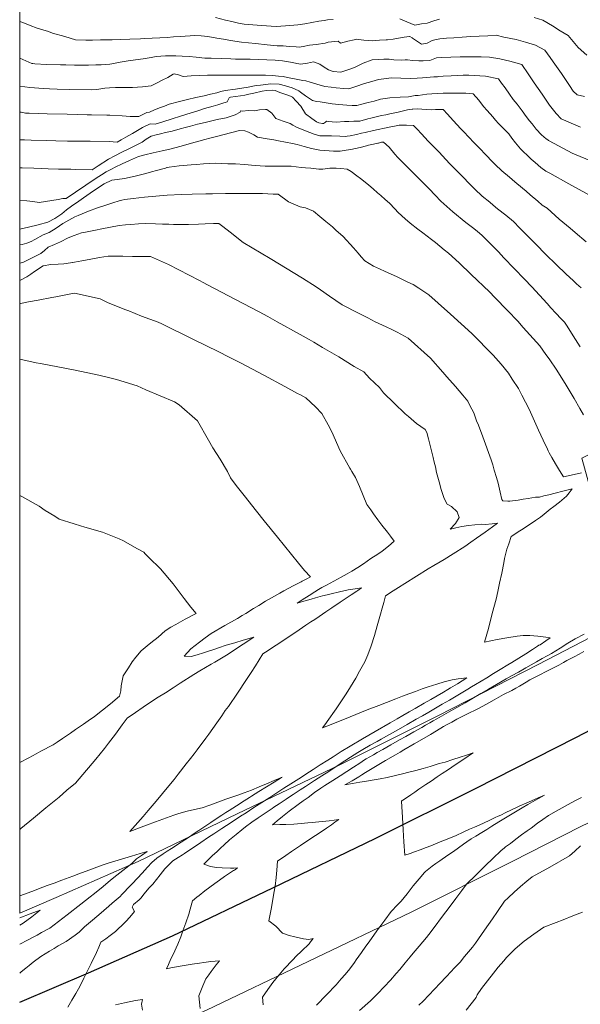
# Model space of a CAD drawing. Header units: inches. Extents: x 11351264 to 11356330, y 6702313 to 6706468.
# Tile 10 of 160: x 11351264 to 11351538, y 6703206 to 6703687. Entities that reach past the tile are written whole.
import ezdxf

# ---------------------------------------------------------------- set-up
doc = ezdxf.new("R2010")
doc.units = ezdxf.units.IN
doc.header["$MEASUREMENT"] = 0
doc.layers.add('Shumate_Contours_clip1', color=7, linetype='Continuous', lineweight=0)
doc.layers.add('Shumate_Parcels_clip1', color=7, linetype='Continuous', lineweight=0)
doc.layers.add('Shumate_Streets_clip1', color=7, linetype='Continuous')

msp = doc.modelspace()

# ---------------------------------------------------------------- linework, layer by layer
at = {"layer": 'Shumate_Contours_clip1'}
for points, elevation in [([(11351417.46, 6703686.79), (11351414.75, 6703686.62), (11351413.97, 6703686.52), (11351413.07, 6703686.37), (11351410.53, 6703685.98), (11351407.09, 6703685.36), (11351403.65, 6703684.68), (11351400.2, 6703684.2), (11351394.2, 6703683.73), (11351389.63, 6703683.32), (11351382.49, 6703683.88), (11351374.12, 6703684.5), (11351371.34, 6703685.08), (11351368, 6703685.78), (11351364.91, 6703686.5), (11351360.07, 6703687.72)], 1412), ([(11351469.5, 6703687.04), (11351466.76, 6703686.2), (11351463.36, 6703685.05), (11351460.74, 6703684.61), (11351457.36, 6703684.05), (11351453.53, 6703685.7), (11351450.09, 6703687.18)], 1412), ([(11351541.45, 6703669.35), (11351537.22, 6703673.06), (11351532.34, 6703678.93), (11351528.47, 6703681.34), (11351524.61, 6703683.75), (11351520.01, 6703686.47), (11351515.76, 6703687.74)], 1412), ([(11351540.36, 6703649.25), (11351536.69, 6703650.07), (11351534.71, 6703651.78), (11351532.92, 6703654.6), (11351529.04, 6703660.42), (11351525.06, 6703666.19), (11351523.55, 6703668.31), (11351520.97, 6703671.88), (11351516.39, 6703674.25), (11351511.54, 6703675.8), (11351506.93, 6703676.99), (11351500.91, 6703678.18), (11351497.19, 6703679.16), (11351493.14, 6703678.9), (11351488.79, 6703678.58), (11351484.75, 6703678.46), (11351482.61, 6703678.28), (11351480.58, 6703678.18), (11351476.46, 6703677.79), (11351472.95, 6703677.69), (11351469.6, 6703677.31), (11351467.2, 6703676.93), (11351465.81, 6703676.46), (11351463.41, 6703675.31), (11351460.73, 6703674.78), (11351460.24, 6703675.04), (11351458.27, 6703676.31), (11351456.32, 6703677.76), (11351456.14, 6703677.87), (11351454.99, 6703678.5), (11351454.86, 6703678.51), (11351452.21, 6703678.1), (11351449.48, 6703677.66), (11351446.76, 6703677.23), (11351444.02, 6703676.8), (11351443.37, 6703676.8), (11351440.15, 6703676.63), (11351436.59, 6703676.44), (11351434.57, 6703676.61), (11351432.55, 6703676.78), (11351428.73, 6703677.16), (11351427.78, 6703676.83), (11351424.71, 6703676.17), (11351421.16, 6703675.31), (11351419.98, 6703676.14), (11351415.15, 6703675.68), (11351413.69, 6703675.24), (11351409.18, 6703674.65), (11351405.91, 6703674.2), (11351402.8, 6703673.65), (11351400.89, 6703673.34), (11351399.39, 6703673.45), (11351396.1, 6703673.65), (11351393.17, 6703673.86), (11351390.17, 6703674.01), (11351385.35, 6703674.47), (11351379.65, 6703675.01), (11351376.14, 6703675.34), (11351372.74, 6703675.66), (11351369.41, 6703676.21), (11351366.62, 6703676.74), (11351364.01, 6703677.13), (11351360.64, 6703677.7), (11351356.28, 6703678.48), (11351352.99, 6703678.79), (11351349.99, 6703678.97), (11351342.89, 6703678.52), (11351339.61, 6703678.27), (11351336.5, 6703677.98), (11351332.8, 6703677.85), (11351329.16, 6703677.68), (11351325.53, 6703677.49), (11351323.48, 6703677.32), (11351318.27, 6703677.17), (11351313.41, 6703676.96), (11351309.63, 6703676.88), (11351307.15, 6703676.86), (11351303.83, 6703676.83), (11351299.97, 6703676.72), (11351296.75, 6703676.77), (11351291.69, 6703676.88), (11351286.42, 6703678.45), (11351280.51, 6703680.2), (11351278.43, 6703680.86), (11351273.01, 6703682.58), (11351269.48, 6703683.92), (11351265.88, 6703685.26), (11351264.41, 6703685.78)], 1410), ([(11351538.34, 6703634.2), (11351528.93, 6703638.31), (11351526.43, 6703640.94), (11351524.48, 6703643.3), (11351523.2, 6703644.89), (11351520.93, 6703648.3), (11351519.54, 6703650.33), (11351515.76, 6703655.89), (11351512.73, 6703660.32), (11351509.6, 6703664.83), (11351503.85, 6703666.44), (11351498.91, 6703667.51), (11351493.94, 6703668.39), (11351489.85, 6703668.59), (11351486.06, 6703668.62), (11351480.98, 6703668.53), (11351479.48, 6703668.51), (11351474.98, 6703668.41), (11351470.58, 6703668.21), (11351468.06, 6703668.01), (11351464.66, 6703666.71), (11351461.46, 6703666.59), (11351459.34, 6703666.63), (11351456.29, 6703666.7), (11351453.79, 6703667.06), (11351452.71, 6703667.05), (11351451.14, 6703666.89), (11351447.12, 6703667.13), (11351444.8, 6703667.39), (11351442.19, 6703667.42), (11351439.44, 6703667.22), (11351436.62, 6703667.05), (11351432.19, 6703665.51), (11351427.99, 6703663.41), (11351425.62, 6703662.54), (11351421.33, 6703661.02), (11351417.45, 6703661.34), (11351415.27, 6703662.19), (11351413.09, 6703663.54), (11351410.99, 6703664.94), (11351407.89, 6703666.07), (11351404.95, 6703665.49), (11351402.71, 6703665.11), (11351401.8, 6703665.04), (11351399.75, 6703665.28), (11351397.68, 6703665.73), (11351393.69, 6703666.49), (11351392.71, 6703666.57), (11351389.15, 6703666.85), (11351385.04, 6703667.08), (11351381, 6703667.22), (11351376.98, 6703667.34), (11351374.01, 6703667.37), (11351369.81, 6703667.5), (11351367.48, 6703667.58), (11351362.85, 6703667.68), (11351357.85, 6703667.83), (11351354.84, 6703667.96), (11351350.55, 6703668.44), (11351347.19, 6703668.74), (11351343.74, 6703668.91), (11351340.7, 6703668.99), (11351337.86, 6703669.1), (11351335.6, 6703669.11), (11351331.03, 6703668.75), (11351328.58, 6703668.31), (11351324.73, 6703667.62), (11351321.04, 6703667.08), (11351317.31, 6703666.66), (11351313.4, 6703665.89), (11351311.08, 6703665.4), (11351309.47, 6703665.11), (11351308.41, 6703664.9), (11351306.28, 6703664.8), (11351304.14, 6703664.7), (11351301.57, 6703664.59), (11351297.96, 6703664.48), (11351293.2, 6703664.53), (11351291.13, 6703664.55), (11351287.02, 6703664.63), (11351284.31, 6703664.67), (11351277.51, 6703664.88), (11351271.8, 6703665.17), (11351270.75, 6703665.23), (11351270.36, 6703665.29), (11351264.41, 6703667.95)], 1408), ([(11351544.86, 6703617.14), (11351534.31, 6703621.56), (11351523.03, 6703627.43), (11351522.63, 6703627.7), (11351522.33, 6703627.92), (11351521.62, 6703628.43), (11351519.23, 6703630.39), (11351516.7, 6703633.16), (11351514.66, 6703635.75), (11351513.37, 6703637.33), (11351511.74, 6703639.38), (11351509.85, 6703642.17), (11351507.35, 6703645.37), (11351505.5, 6703647.76), (11351503.63, 6703650.37), (11351501.47, 6703653.34), (11351499.8, 6703655.62), (11351498.24, 6703657.78), (11351491.92, 6703659.06), (11351489.16, 6703659.32), (11351486.48, 6703659.45), (11351483.72, 6703659.52), (11351481.07, 6703659.54), (11351478.13, 6703659.46), (11351475.18, 6703659.33), (11351471.21, 6703659.07), (11351468.94, 6703658.96), (11351468.49, 6703658.85), (11351466.66, 6703658.76), (11351461.13, 6703658.32), (11351458.52, 6703658.14), (11351455.15, 6703657.91), (11351450.56, 6703658.14), (11351445.85, 6703658.27), (11351442.33, 6703657.88), (11351439.73, 6703657.42), (11351436.35, 6703656.54), (11351432.88, 6703655.45), (11351428.62, 6703654.01), (11351425.2, 6703652.89), (11351422.68, 6703653.12), (11351419.06, 6703653.47), (11351416.5, 6703653.73), (11351413.44, 6703654.08), (11351409.49, 6703655.27), (11351406.21, 6703656.18), (11351404.15, 6703656.87), (11351402.69, 6703656.93), (11351398.66, 6703657.79), (11351397.71, 6703658.01), (11351395.2, 6703658.52), (11351393.11, 6703658.93), (11351390.77, 6703659.18), (11351387.96, 6703659.49), (11351384.45, 6703659.65), (11351381.28, 6703659.6), (11351379.08, 6703659.57), (11351376.88, 6703659.55), (11351372.73, 6703659.57), (11351370.55, 6703659.58), (11351365.05, 6703659.65), (11351362.48, 6703659.67), (11351360.37, 6703659.65), (11351360.22, 6703659.63), (11351358.26, 6703659.6), (11351356.16, 6703659.57), (11351352.16, 6703659.45), (11351348.18, 6703659.25), (11351344.21, 6703658.96), (11351341.93, 6703659.74), (11351339.9, 6703660.18), (11351339.37, 6703660.05), (11351336.79, 6703658.53), (11351334.03, 6703657.09), (11351331.27, 6703655.67), (11351328.56, 6703654.46), (11351324.4, 6703653.96), (11351319.58, 6703653.64), (11351315.79, 6703653.64), (11351311.2, 6703653.58), (11351308.2, 6703653.34), (11351305.97, 6703653.19), (11351302.05, 6703652.61), (11351299.56, 6703652.36), (11351288.8, 6703652.54), (11351282.76, 6703652.77), (11351278.98, 6703652.97), (11351276.06, 6703653.09), (11351269.38, 6703653.5), (11351264.41, 6703654.28)], 1406), ([(11351544.21, 6703600.09), (11351532.65, 6703606.5), (11351523.29, 6703611.73), (11351521.4, 6703612.74), (11351519.01, 6703614.53), (11351516.19, 6703616.85), (11351514.26, 6703618.56), (11351512.58, 6703620.12), (11351510.09, 6703622.5), (11351509.01, 6703623.67), (11351506.55, 6703626.58), (11351504.85, 6703628.87), (11351503.3, 6703630.85), (11351502.17, 6703632.01), (11351500.71, 6703633.55), (11351498.29, 6703636.04), (11351496.86, 6703637.61), (11351495.45, 6703639.18), (11351492.71, 6703642.32), (11351491.01, 6703644.36), (11351488.61, 6703647.41), (11351485.83, 6703650.51), (11351482.26, 6703650.76), (11351479.62, 6703650.87), (11351475.3, 6703650.84), (11351471.24, 6703650.79), (11351468.33, 6703650.7), (11351465.66, 6703650.49), (11351463.21, 6703650.25), (11351458.99, 6703649.73), (11351457.55, 6703649.67), (11351454.35, 6703649.06), (11351450.27, 6703648.88), (11351445.21, 6703648.59), (11351440.62, 6703647.86), (11351437.47, 6703646.97), (11351434.59, 6703646.31), (11351431.53, 6703645.41), (11351429.07, 6703644.75), (11351426.73, 6703644.81), (11351424.13, 6703644.9), (11351420.3, 6703645.21), (11351417.05, 6703645.63), (11351411.25, 6703646.52), (11351409.4, 6703646.78), (11351407.5, 6703647.26), (11351404.01, 6703649.49), (11351401.6, 6703651.25), (11351400.81, 6703651.87), (11351397.48, 6703653.37), (11351394.16, 6703654.36), (11351391.12, 6703655.18), (11351386.95, 6703655.36), (11351385.82, 6703655.28), (11351382.06, 6703654.79), (11351379.89, 6703654.5), (11351378.35, 6703654.17), (11351376.08, 6703653.76), (11351372.95, 6703653.3), (11351369.81, 6703652.82), (11351364.85, 6703652.05), (11351362.64, 6703651.69), (11351362.59, 6703651.63), (11351362.22, 6703651.52), (11351360.66, 6703650.99), (11351357.58, 6703650.26), (11351354.49, 6703649.53), (11351350.46, 6703648.61), (11351346.42, 6703647.72), (11351342.4, 6703646.73), (11351337.44, 6703645.46), (11351335.07, 6703644.52), (11351333.2, 6703643.79), (11351330.32, 6703642.64), (11351327.8, 6703641.48), (11351326.5, 6703641.32), (11351322.59, 6703639.36), (11351318.37, 6703639.46), (11351314.48, 6703639.7), (11351308.42, 6703640.01), (11351307.04, 6703640.06), (11351299.51, 6703640.2), (11351297.29, 6703640.24), (11351287.53, 6703640.47), (11351277.78, 6703640.74), (11351269.04, 6703641.03), (11351267.94, 6703641.06), (11351267.3, 6703641.09), (11351265.18, 6703641.49), (11351264.41, 6703641.6)], 1404), ([(11351541.08, 6703578.21), (11351535.71, 6703582.74), (11351533.23, 6703584.88), (11351527.98, 6703589.29), (11351522, 6703594.53), (11351519.57, 6703596.09), (11351517.49, 6703597.98), (11351513.82, 6703601.13), (11351511.77, 6703602.86), (11351510.04, 6703604.33), (11351506.27, 6703607.53), (11351503.63, 6703609.7), (11351499.93, 6703612.84), (11351498.72, 6703613.93), (11351497.82, 6703614.74), (11351495.17, 6703617.43), (11351492.31, 6703620.52), (11351488.89, 6703624.05), (11351486.31, 6703626.7), (11351481.31, 6703631.88), (11351479.69, 6703633.6), (11351476.28, 6703637.31), (11351474.66, 6703639.07), (11351473.32, 6703640.58), (11351471.33, 6703642.8), (11351467.5, 6703642.81), (11351465.37, 6703642.72), (11351463.1, 6703642.83), (11351460.76, 6703643.02), (11351458.51, 6703643.11), (11351456.51, 6703643.06), (11351456.11, 6703643), (11351453.89, 6703642.66), (11351451.23, 6703642.08), (11351448.57, 6703641.42), (11351445.91, 6703640.82), (11351443.27, 6703640.27), (11351441.16, 6703639.83), (11351437.15, 6703638.98), (11351435.92, 6703638.63), (11351434.39, 6703638.23), (11351430.57, 6703637.19), (11351427.66, 6703637.15), (11351425.11, 6703637.03), (11351423.12, 6703636.89), (11351418.95, 6703636.59), (11351415.01, 6703637.01), (11351414.25, 6703637.05), (11351413.9, 6703636.87), (11351413.74, 6703636.66), (11351412.74, 6703636.05), (11351412.35, 6703636.01), (11351410.59, 6703636.28), (11351409.38, 6703636.83), (11351407.05, 6703638.46), (11351403.98, 6703640.75), (11351401.72, 6703644.46), (11351399.39, 6703646.86), (11351397.71, 6703648.8), (11351396.6, 6703649.33), (11351395.44, 6703649.8), (11351393.45, 6703650.48), (11351391.47, 6703651.19), (11351389.14, 6703652.05), (11351387.67, 6703652.26), (11351385.01, 6703652.12), (11351382.85, 6703651.81), (11351378.69, 6703650.74), (11351376.33, 6703650.27), (11351374.34, 6703649.87), (11351372.19, 6703649.44), (11351367.45, 6703648.88), (11351366.69, 6703648.57), (11351365.78, 6703646.52), (11351363.07, 6703645.74), (11351361.14, 6703645.17), (11351358.89, 6703644.52), (11351354.71, 6703643.29), (11351351.46, 6703642.24), (11351348.22, 6703641.2), (11351345.6, 6703640.41), (11351342.99, 6703639.62), (11351338.83, 6703638.27), (11351334.36, 6703636.78), (11351330.57, 6703635.62), (11351328.09, 6703635.76), (11351324.46, 6703634.02), (11351321.91, 6703632.64), (11351319.47, 6703631.02), (11351316.31, 6703629.33), (11351313.93, 6703628.02), (11351311.95, 6703626.93), (11351308.09, 6703627.17), (11351298.83, 6703627.27), (11351287.79, 6703627.4), (11351282.02, 6703627.54), (11351277.29, 6703627.63), (11351270.07, 6703627.9), (11351266.8, 6703628.01), (11351264.41, 6703628.07)], 1402), ([(11351538.63, 6703555.72), (11351536.4, 6703557.7), (11351534.71, 6703559.33), (11351531.4, 6703562.36), (11351526.39, 6703567.13), (11351521.37, 6703571.99), (11351516.52, 6703577), (11351508.64, 6703584.86), (11351505.59, 6703588.02), (11351501.82, 6703591.22), (11351497.85, 6703594.34), (11351495.67, 6703596.1), (11351493.97, 6703597.49), (11351490.31, 6703600.52), (11351490.15, 6703600.67), (11351490.07, 6703600.74), (11351489.95, 6703600.85), (11351486.98, 6703603.62), (11351483.96, 6703606.63), (11351481.02, 6703609.69), (11351478.09, 6703612.76), (11351474.4, 6703616.51), (11351470.88, 6703620.22), (11351469.22, 6703621.96), (11351465.77, 6703625.58), (11351464, 6703627.4), (11351460.64, 6703630.92), (11351458.5, 6703633.22), (11351456.83, 6703635.08), (11351453.29, 6703635.2), (11351449.84, 6703635.14), (11351447.51, 6703634.66), (11351444.86, 6703634.12), (11351442.62, 6703633.69), (11351439.52, 6703633.07), (11351437.26, 6703632.5), (11351433.09, 6703631.6), (11351431.42, 6703631.24), (11351428.94, 6703630.66), (11351425.88, 6703629.99), (11351424.32, 6703629.75), (11351423.38, 6703629.62), (11351420.75, 6703629.84), (11351416.65, 6703629.94), (11351413.3, 6703630.01), (11351410.93, 6703629.98), (11351408.16, 6703630.8), (11351404, 6703632.35), (11351399.54, 6703634.17), (11351397.9, 6703635.2), (11351396.49, 6703635.96), (11351393.09, 6703637.16), (11351389.56, 6703638.47), (11351387.52, 6703641.02), (11351385.05, 6703642.79), (11351384.45, 6703642.87), (11351381.59, 6703642.69), (11351379.29, 6703642.1), (11351376.06, 6703642.27), (11351373.31, 6703642.01), (11351372.21, 6703642.11), (11351372.13, 6703641.57), (11351369.65, 6703640.22), (11351367.7, 6703639.6), (11351365.23, 6703638.82), (11351360.84, 6703637.87), (11351355.07, 6703636.52), (11351351.19, 6703635.6), (11351347.84, 6703634.69), (11351345.31, 6703633.99), (11351342.78, 6703633.3), (11351338.96, 6703632.27), (11351335.61, 6703631.55), (11351333.18, 6703630.95), (11351331.12, 6703630.46), (11351328.57, 6703629.74), (11351326.26, 6703628.25), (11351324.15, 6703626.83), (11351320.9, 6703625.23), (11351317.43, 6703623.47), (11351314.27, 6703621.92), (11351310.89, 6703620.18), (11351307.71, 6703618.52), (11351302.71, 6703615.31), (11351299.88, 6703613.42), (11351291.57, 6703613.57), (11351289.38, 6703613.61), (11351283.28, 6703613.73), (11351278.26, 6703613.87), (11351275.04, 6703613.95), (11351271.33, 6703614.08), (11351265.6, 6703614.24), (11351264.41, 6703614.29)], 1400), ([(11351538.25, 6703526.85), (11351535.94, 6703530.41), (11351533.08, 6703534.81), (11351531.77, 6703536.88), (11351530.5, 6703538.88), (11351528.9, 6703540.46), (11351526.28, 6703543.28), (11351523.82, 6703545.93), (11351522.01, 6703547.99), (11351514.59, 6703556.09), (11351510.98, 6703559.97), (11351500.95, 6703570.37), (11351498.21, 6703573.21), (11351490.09, 6703581.42), (11351488.08, 6703583.13), (11351486.24, 6703584.59), (11351482.39, 6703587.63), (11351475.92, 6703592.87), (11351470.07, 6703598.02), (11351467.32, 6703600.89), (11351464.42, 6703603.98), (11351461.62, 6703606.85), (11351458.93, 6703609.61), (11351455.23, 6703613.21), (11351451.25, 6703617.17), (11351449.06, 6703619.4), (11351447.63, 6703621.04), (11351444.82, 6703624.34), (11351442.16, 6703626.9), (11351441.15, 6703626.81), (11351439.6, 6703626.44), (11351439.38, 6703626.39), (11351437.16, 6703625.87), (11351434.78, 6703625.32), (11351433.8, 6703625.07), (11351430.64, 6703624.33), (11351428.39, 6703623.82), (11351426.13, 6703623.33), (11351423.85, 6703622.93), (11351421.02, 6703622.47), (11351417.73, 6703622.54), (11351415.61, 6703622.61), (11351413.28, 6703622.84), (11351411.02, 6703623.03), (11351407.01, 6703623.84), (11351403.29, 6703624.67), (11351399.86, 6703625.64), (11351397.68, 6703626.28), (11351390.85, 6703627.54), (11351388.51, 6703627.97), (11351385.25, 6703628.54), (11351380.59, 6703629.38), (11351378.7, 6703630.41), (11351376.23, 6703631.73), (11351374.32, 6703632.47), (11351371.82, 6703632.63), (11351367.33, 6703631.45), (11351364.28, 6703630.63), (11351361.23, 6703629.84), (11351357.23, 6703628.84), (11351354.86, 6703628.19), (11351347.11, 6703626.03), (11351343.32, 6703624.98), (11351337.73, 6703623.47), (11351334.04, 6703622.69), (11351329.55, 6703621.58), (11351325.46, 6703620.6), (11351322.4, 6703619.91), (11351317.98, 6703617.89), (11351314.52, 6703616.24), (11351311.08, 6703614.57), (11351309.2, 6703613.66), (11351306.68, 6703612.41), (11351304.37, 6703610.92), (11351301.68, 6703609.19), (11351296.65, 6703605.82), (11351291.61, 6703602.43), (11351287.1, 6703599.38), (11351285.54, 6703599.41), (11351283.13, 6703598.89), (11351280.11, 6703598.35), (11351277.08, 6703597.84), (11351273.99, 6703597.43), (11351270.77, 6703597.9), (11351267.85, 6703598.27), (11351264.41, 6703598.59)], 1398), ([(11351539.75, 6703493.66), (11351537.98, 6703496.7), (11351535.22, 6703501.58), (11351531.33, 6703508.07), (11351526.85, 6703515.39), (11351523.05, 6703521), (11351521.46, 6703523.13), (11351518.4, 6703527.28), (11351510.36, 6703536.36), (11351507.7, 6703539.36), (11351502.68, 6703544.59), (11351496.55, 6703551), (11351493.81, 6703553.74), (11351484.97, 6703562.23), (11351479.13, 6703567.87), (11351473.84, 6703572.55), (11351471.68, 6703574.23), (11351467.51, 6703577.86), (11351465.5, 6703579.32), (11351461.3, 6703582.56), (11351458.93, 6703584.32), (11351455.11, 6703587.3), (11351452.68, 6703589.39), (11351449.25, 6703592.52), (11351447.66, 6703594.24), (11351444.96, 6703597), (11351442.89, 6703598.83), (11351440.77, 6703600.72), (11351439.12, 6703602.14), (11351436.98, 6703603.98), (11351434.88, 6703605.84), (11351433.1, 6703607.32), (11351430.94, 6703609.03), (11351429.12, 6703610.36), (11351426.27, 6703612.49), (11351424.42, 6703613.72), (11351421.3, 6703614.04), (11351419, 6703614.1), (11351415.89, 6703614.13), (11351412.51, 6703613.73), (11351410.46, 6703613.63), (11351406.59, 6703614.09), (11351403.97, 6703614.26), (11351401.94, 6703614.49), (11351397.02, 6703615.15), (11351392.85, 6703615.11), (11351390.55, 6703615.11), (11351386.54, 6703615.13), (11351384.23, 6703615.21), (11351379.41, 6703615.5), (11351374.29, 6703615.91), (11351369.74, 6703616.19), (11351366.13, 6703616.35), (11351363.07, 6703616.48), (11351360.09, 6703616.6), (11351357.31, 6703616.42), (11351354.16, 6703616.27), (11351350.72, 6703616), (11351348.24, 6703615.8), (11351346.2, 6703615.6), (11351342.33, 6703615.25), (11351337.36, 6703614.69), (11351336.47, 6703614.45), (11351336.27, 6703614.4), (11351335.62, 6703614.23), (11351331.24, 6703612.97), (11351328.78, 6703612.31), (11351326.02, 6703611.58), (11351320.81, 6703610.29), (11351315.61, 6703609.07), (11351311.99, 6703608.55), (11351309.44, 6703608.24), (11351305.68, 6703606.44), (11351300.47, 6703603.06), (11351295.61, 6703599.67), (11351293.3, 6703598.07), (11351289.63, 6703595.54), (11351287.23, 6703593.74), (11351284.92, 6703591.86), (11351281.53, 6703589.61), (11351278.1, 6703587.69), (11351273.4, 6703586.44), (11351268.69, 6703585.27), (11351264.41, 6703584.28)], 1396), ([(11351538.84, 6703465.23), (11351533.79, 6703464.11), (11351529.97, 6703463.31), (11351528.03, 6703466.45), (11351526.11, 6703469.61), (11351524.26, 6703472.8), (11351523.07, 6703475.03), (11351522.53, 6703476.08), (11351522.25, 6703476.9), (11351520.02, 6703481.24), (11351517.76, 6703486.09), (11351513.2, 6703496.37), (11351509.68, 6703503.26), (11351507.98, 6703506.54), (11351504.95, 6703511.09), (11351503.13, 6703514.03), (11351499.66, 6703518.3), (11351495.63, 6703522.82), (11351485.32, 6703533.35), (11351474.86, 6703542.78), (11351468.81, 6703548.26), (11351464.26, 6703552.32), (11351459.33, 6703555.57), (11351456.56, 6703557.24), (11351453.97, 6703558.46), (11351448.4, 6703561.21), (11351442.87, 6703563.65), (11351440.12, 6703564.93), (11351437.21, 6703566.24), (11351432.95, 6703568.95), (11351431.26, 6703570.84), (11351429.78, 6703572.63), (11351427.42, 6703575.23), (11351422.47, 6703580.68), (11351418.89, 6703583.86), (11351417.16, 6703585.41), (11351413.89, 6703588.06), (11351410.96, 6703590.5), (11351407.92, 6703593.2), (11351404.02, 6703594.73), (11351401.39, 6703595.25), (11351395.67, 6703597.78), (11351390.62, 6703601.45), (11351388.24, 6703601.52), (11351385.6, 6703601.61), (11351383, 6703601.7), (11351380.51, 6703601.77), (11351377.91, 6703601.85), (11351372.75, 6703601.79), (11351369.09, 6703601.76), (11351364.89, 6703601.76), (11351358.58, 6703601.61), (11351355.26, 6703601.66), (11351348.6, 6703601.49), (11351343.4, 6703601.27), (11351336.49, 6703600.89), (11351330.93, 6703600.46), (11351325.37, 6703599.95), (11351319.81, 6703599.36), (11351315.83, 6703598.88), (11351314.35, 6703598.51), (11351313.45, 6703598.32), (11351309.36, 6703597.07), (11351305.95, 6703595.92), (11351302.43, 6703594.74), (11351298.08, 6703593.14), (11351292.92, 6703591.08), (11351291.33, 6703590.41), (11351288.43, 6703588.8), (11351285.44, 6703587.08), (11351282.14, 6703584.81), (11351278.73, 6703582.65), (11351275.95, 6703581.62), (11351271.88, 6703579.26), (11351270.02, 6703578.32), (11351267.97, 6703577.46), (11351265.65, 6703576.86), (11351264.41, 6703576.64)], 1394), ([(11351352.52, 6703203.58), (11351351.95, 6703209.75), (11351353.84, 6703214.59), (11351355.39, 6703218.02), (11351356.75, 6703219.89), (11351357.97, 6703221.52), (11351360.44, 6703224.77), (11351362.08, 6703226.88), (11351359.9, 6703226.68), (11351357.82, 6703226.42), (11351354.38, 6703226), (11351352.27, 6703225.71), (11351348.71, 6703225.21), (11351342.77, 6703224.14), (11351338.24, 6703223.3), (11351336.07, 6703222.87), (11351337.03, 6703224.94), (11351338.29, 6703227.7), (11351339.32, 6703229.96), (11351341.59, 6703235.01), (11351343.08, 6703238.49), (11351344.16, 6703241.49), (11351345.48, 6703245.32), (11351346.96, 6703249.63), (11351347.69, 6703252.03), (11351348.82, 6703256.13), (11351350.96, 6703257.88), (11351352.15, 6703258.8), (11351354.86, 6703260.95), (11351357.24, 6703262.77), (11351359.65, 6703264.59), (11351362.06, 6703266.26), (11351364.49, 6703267.94), (11351366.96, 6703269.61), (11351368.85, 6703270.87), (11351369.25, 6703271.15), (11351370.83, 6703272.19), (11351368.96, 6703272.08), (11351367.34, 6703272.13), (11351363.32, 6703272.22), (11351360.46, 6703272.48), (11351357.65, 6703272.84), (11351354.38, 6703274.03), (11351356.19, 6703275.86), (11351358.46, 6703278.1), (11351360.78, 6703280.25), (11351362.48, 6703281.85), (11351364.23, 6703283.44), (11351366.91, 6703285.86), (11351370.2, 6703288.61), (11351372.9, 6703290.79), (11351374.67, 6703292.24), (11351377.75, 6703294.5), (11351380.81, 6703296.71), (11351384.26, 6703299.01), (11351387.66, 6703301.26), (11351388.56, 6703301.85), (11351391.12, 6703303.55), (11351394.55, 6703305.8), (11351396.24, 6703306.91), (11351397.98, 6703308.06), (11351401.41, 6703310.31), (11351403.97, 6703311.97), (11351408.45, 6703314.89), (11351411.91, 6703317.15), (11351415.37, 6703319.4), (11351419.43, 6703322.02), (11351423.27, 6703324.5), (11351426.02, 6703326.28), (11351429.52, 6703328.53), (11351432.09, 6703330.04), (11351435.63, 6703332.12), (11351438.94, 6703334.04), (11351440.89, 6703335.13), (11351443.57, 6703336.63), (11351449.38, 6703339.9), (11351453.62, 6703342.31), (11351458.12, 6703344.86), (11351461.13, 6703346.59), (11351464.19, 6703348.36), (11351467.53, 6703350.28), (11351470.8, 6703352.16), (11351474.39, 6703354.23), (11351478.42, 6703356.57), (11351483.3, 6703359.54), (11351485.14, 6703360.64), (11351487.09, 6703361.84), (11351492.63, 6703365.16), (11351495.91, 6703367.16), (11351499.1, 6703369.12), (11351502.81, 6703371.41), (11351504.84, 6703372.61), (11351508.22, 6703374.72), (11351511.6, 6703376.85), (11351514.96, 6703379), (11351517.37, 6703380.58), (11351518.04, 6703380.98), (11351518.58, 6703381.29), (11351521.44, 6703383.22), (11351523.45, 6703384.58), (11351521.32, 6703384.92), (11351517.45, 6703385.46), (11351513.59, 6703385.74), (11351510.34, 6703385.86), (11351507.33, 6703385.42), (11351502.39, 6703384.68), (11351497.55, 6703383.82), (11351491.48, 6703382.5), (11351493.32, 6703389.27), (11351495.08, 6703395.94), (11351497.24, 6703404.2), (11351498.31, 6703408.96), (11351498.83, 6703411.37), (11351499.86, 6703416.23), (11351500.81, 6703421.27), (11351501.19, 6703423.37), (11351502.38, 6703427.92), (11351503.28, 6703430.57), (11351504.42, 6703434.19), (11351508.65, 6703436.93), (11351509.56, 6703437.49), (11351513.77, 6703440.24), (11351516.28, 6703441.91), (11351518.75, 6703443.6), (11351520.55, 6703445.01), (11351523.57, 6703447.49), (11351525.35, 6703448.86), (11351528.06, 6703451), (11351531.47, 6703453.86), (11351532.84, 6703455.55), (11351534.2, 6703457.49), (11351529.77, 6703456.36), (11351525.93, 6703455.41), (11351522.79, 6703454.58), (11351520.5, 6703453.98), (11351518.24, 6703453.46), (11351516.39, 6703453.36), (11351512.85, 6703452.71), (11351510.27, 6703452.34), (11351507.82, 6703451.99), (11351503.87, 6703451.4), (11351502.92, 6703451.41), (11351500.45, 6703451.55), (11351499.87, 6703452.16), (11351499.06, 6703455.76), (11351498.13, 6703460.14), (11351497.24, 6703463.01), (11351496.19, 6703466.64), (11351495.46, 6703469.12), (11351494.69, 6703471.59), (11351490.56, 6703482.86), (11351488.53, 6703488.52), (11351487.56, 6703490.71), (11351486.15, 6703494.6), (11351484.32, 6703498.1), (11351483.26, 6703500.32), (11351480.79, 6703503.16), (11351477.21, 6703507.42), (11351473, 6703512.23), (11351471.09, 6703514.47), (11351465.04, 6703521.32), (11351454.22, 6703531.11), (11351448.72, 6703533.93), (11351446.19, 6703535.33), (11351443.41, 6703536.64), (11351437.99, 6703539.13), (11351434.43, 6703541.04), (11351429.96, 6703543.23), (11351421.96, 6703547.4), (11351415.76, 6703551.63), (11351411.39, 6703554.62), (11351409.14, 6703556.18), (11351402.52, 6703560.35), (11351386.8, 6703570.01), (11351373.55, 6703577.9), (11351367.18, 6703582.88), (11351363.64, 6703585.57), (11351361.68, 6703587.17), (11351359.1, 6703587.04), (11351355.04, 6703586.89), (11351351.75, 6703586.77), (11351346.93, 6703586.63), (11351342.57, 6703586.67), (11351339.53, 6703586.7), (11351337.26, 6703586.75), (11351334.11, 6703586.85), (11351330.79, 6703586.96), (11351325.86, 6703587.14), (11351322.5, 6703586.89), (11351318.73, 6703586.61), (11351316.09, 6703586.4), (11351312.96, 6703586.12), (11351308.71, 6703585.32), (11351304.46, 6703584.45), (11351301.41, 6703583.82), (11351298.19, 6703583.18), (11351295.71, 6703582.65), (11351294.62, 6703582.48), (11351291.03, 6703581.18), (11351288.05, 6703580.04), (11351284.33, 6703578.1), (11351281.34, 6703576.77), (11351278.38, 6703575.5), (11351276.52, 6703573.97), (11351274.66, 6703572.52), (11351270.56, 6703570.4), (11351266.23, 6703568.22), (11351264.41, 6703567.7)], 1392), ([(11351287.93, 6703204.21), (11351289.9, 6703207.54), (11351291.84, 6703210.88), (11351293.74, 6703214.26), (11351295.78, 6703218.33), (11351297.69, 6703222.18), (11351299.27, 6703225.51), (11351301.85, 6703230.93), (11351303.01, 6703233.49), (11351304.08, 6703235.87), (11351306.4, 6703237.55), (11351308.53, 6703239.1), (11351311.2, 6703241.11), (11351312.7, 6703242.52), (11351314.34, 6703244.06), (11351316.28, 6703245.95), (11351318.19, 6703248.06), (11351320.51, 6703250.95), (11351319.4, 6703253.1), (11351320.03, 6703254.35), (11351322.75, 6703256.55), (11351323.81, 6703257.62), (11351325.12, 6703259.43), (11351327.67, 6703262.46), (11351329.36, 6703264.29), (11351331.21, 6703266.56), (11351333.05, 6703268.84), (11351335.31, 6703271.68), (11351336.55, 6703273.09), (11351339.26, 6703275.6), (11351341.77, 6703277.27), (11351343.86, 6703278.65), (11351344.83, 6703279.3), (11351348.54, 6703281.77), (11351350.75, 6703283.23), (11351352.95, 6703284.7), (11351356.66, 6703287.17), (11351359.24, 6703288.88), (11351363.08, 6703291.45), (11351365.42, 6703293), (11351368.64, 6703295.12), (11351372.25, 6703297.44), (11351374.98, 6703299.19), (11351378.8, 6703301.69), (11351382.67, 6703304.22), (11351386.53, 6703306.69), (11351390.44, 6703309.19), (11351393.42, 6703311.13), (11351396.88, 6703313.36), (11351402.03, 6703316.63), (11351404.19, 6703318.02), (11351405.94, 6703319.12), (11351407.76, 6703320.3), (11351411.25, 6703322.53), (11351414.93, 6703324.87), (11351417.57, 6703326.54), (11351421.49, 6703329.03), (11351425.78, 6703331.72), (11351431.91, 6703335.3), (11351438.04, 6703338.87), (11351445.41, 6703343.14), (11351448.8, 6703345.06), (11351451.62, 6703346.67), (11351454.61, 6703348.4), (11351457.6, 6703350.13), (11351462.05, 6703352.72), (11351465.17, 6703354.53), (11351468.3, 6703356.35), (11351471.42, 6703358.16), (11351473.5, 6703359.37), (11351474.85, 6703360.16), (11351478.18, 6703362.22), (11351482.82, 6703365.11), (11351478.64, 6703364.58), (11351475.64, 6703364.19), (11351471.66, 6703363.06), (11351468.11, 6703361.98), (11351463.93, 6703360.64), (11351461.01, 6703359.64), (11351457.78, 6703358.49), (11351454.51, 6703357.23), (11351451.34, 6703356.08), (11351448.12, 6703354.91), (11351443.5, 6703353.08), (11351439.75, 6703351.61), (11351434.13, 6703349.39), (11351431.37, 6703348.29), (11351423, 6703344.95), (11351416.06, 6703342.15), (11351414.86, 6703341.68), (11351414.43, 6703341.5), (11351412.25, 6703340.61), (11351413.89, 6703342.75), (11351414.52, 6703343.75), (11351418.96, 6703349.88), (11351422.51, 6703355.37), (11351423.89, 6703357.35), (11351425.92, 6703360.62), (11351428.62, 6703365), (11351430.44, 6703368.39), (11351433.07, 6703372.89), (11351434.47, 6703376.39), (11351436.1, 6703380.67), (11351437.7, 6703385.72), (11351439.08, 6703390.57), (11351440.68, 6703396.19), (11351441.48, 6703399.17), (11351442.19, 6703401.83), (11351443.09, 6703405.13), (11351446.79, 6703407.54), (11351449.4, 6703409.2), (11351452.47, 6703411.18), (11351458.21, 6703414.81), (11351464, 6703418.43), (11351466.72, 6703420.02), (11351469.86, 6703421.81), (11351471.77, 6703422.99), (11351476.17, 6703425.72), (11351481.82, 6703429.29), (11351484.79, 6703431.38), (11351487.56, 6703433.34), (11351491.75, 6703436.32), (11351495.38, 6703438.92), (11351497.84, 6703440.69), (11351495.19, 6703440.35), (11351491.71, 6703440.02), (11351490.15, 6703440.14), (11351486.75, 6703439.86), (11351483.55, 6703439.47), (11351480.42, 6703439.03), (11351477.5, 6703438.47), (11351474.78, 6703437.8), (11351474.73, 6703437.79), (11351474.69, 6703437.77), (11351474.72, 6703437.81), (11351474.73, 6703437.82), (11351477.28, 6703440.48), (11351479.07, 6703443.42), (11351478.07, 6703446.14), (11351475.32, 6703448.89), (11351473.22, 6703449.89), (11351471.71, 6703452.71), (11351470.31, 6703457.13), (11351469.25, 6703460.81), (11351467.97, 6703465.5), (11351467.53, 6703468.14), (11351466.92, 6703470.55), (11351466.36, 6703472.73), (11351465.7, 6703475.34), (11351465.25, 6703477.35), (11351464.13, 6703481.96), (11351463.34, 6703485.04), (11351462.54, 6703486.43), (11351458.19, 6703489.43), (11351454.4, 6703492.81), (11351452.68, 6703494.1), (11351447.37, 6703499.24), (11351442.09, 6703504.43), (11351440.22, 6703506.95), (11351435.25, 6703511.59), (11351432.52, 6703514.65), (11351427.83, 6703517.2), (11351420.31, 6703521.92), (11351412.26, 6703526.45), (11351408.02, 6703529.15), (11351405.72, 6703530.44), (11351401.37, 6703532.9), (11351390.11, 6703539.13), (11351385.61, 6703541.63), (11351381.4, 6703543.97), (11351369.84, 6703550.05), (11351356.1, 6703557.13), (11351354.06, 6703558.24), (11351352.25, 6703559.2), (11351337.08, 6703567.09), (11351328.23, 6703570.96), (11351321.83, 6703571.04), (11351319.56, 6703571.06), (11351314.74, 6703571.17), (11351310.95, 6703571.19), (11351307.61, 6703571.22), (11351303.35, 6703570.48), (11351299.08, 6703569.72), (11351294.79, 6703568.93), (11351291.1, 6703568.22), (11351290.42, 6703568.07), (11351290.21, 6703568.03), (11351289.21, 6703567.92), (11351285.96, 6703567.48), (11351283.17, 6703567.24), (11351279.66, 6703567.09), (11351275.8, 6703566.39), (11351271.57, 6703563.6), (11351269.8, 6703562.41), (11351267.91, 6703561.12), (11351264.41, 6703559.29)], 1390), ([(11351264.41, 6703220.84), (11351265.14, 6703221.45), (11351267.37, 6703223.26), (11351269.01, 6703224.51), (11351271.02, 6703226.1), (11351274.77, 6703228.85), (11351278.96, 6703231.52), (11351281.18, 6703232.83), (11351283.27, 6703234.09), (11351287.11, 6703236.29), (11351291.48, 6703239.36), (11351293.46, 6703240.82), (11351296.13, 6703243.48), (11351298.92, 6703245.81), (11351303.08, 6703249.3), (11351307.91, 6703253.44), (11351309.64, 6703254.93), (11351313.51, 6703258.24), (11351314.27, 6703259.19), (11351315.73, 6703260.74), (11351317.14, 6703262.17), (11351319.32, 6703264.5), (11351321.93, 6703267.21), (11351324.23, 6703269.72), (11351326.87, 6703272.65), (11351328.87, 6703274.91), (11351331.47, 6703276.93), (11351334.55, 6703279.12), (11351336.48, 6703280.31), (11351338.61, 6703281.67), (11351343.24, 6703284.76), (11351346.8, 6703287.14), (11351349.7, 6703289.07), (11351351.94, 6703290.56), (11351354.84, 6703292.5), (11351357.73, 6703294.44), (11351361.91, 6703297.24), (11351363.08, 6703298), (11351365.03, 6703299.23), (11351366.72, 6703300.31), (11351370.37, 6703302.62), (11351374.02, 6703304.92), (11351376.71, 6703306.62), (11351377.62, 6703307.21), (11351381.29, 6703309.52), (11351384.96, 6703311.82), (11351388.63, 6703314.13), (11351392.29, 6703316.43), (11351392.3, 6703316.44), (11351392.58, 6703316.61), (11351392.25, 6703316.47), (11351388.64, 6703314.91), (11351384.98, 6703313.34), (11351381.33, 6703311.78), (11351377.68, 6703310.25), (11351374.13, 6703308.94), (11351371.38, 6703307.97), (11351367.54, 6703306.67), (11351365.12, 6703305.78), (11351361.23, 6703304.36), (11351357.34, 6703302.89), (11351353.52, 6703301.58), (11351349.83, 6703300.76), (11351346.22, 6703299.86), (11351342.18, 6703298.76), (11351339.75, 6703297.92), (11351334.28, 6703296.02), (11351330.76, 6703294.71), (11351326.29, 6703293.11), (11351318.18, 6703290.04), (11351324.65, 6703297.38), (11351327.09, 6703300.3), (11351330.99, 6703304.78), (11351337.24, 6703312.26), (11351339.79, 6703315.45), (11351341.88, 6703318.09), (11351345.76, 6703323.01), (11351347.91, 6703325.75), (11351349.62, 6703328.01), (11351351.08, 6703329.87), (11351355.33, 6703335.66), (11351356.73, 6703337.6), (11351360.66, 6703343.13), (11351363.06, 6703346.47), (11351364.85, 6703349.06), (11351366.33, 6703351.14), (11351370.82, 6703357.62), (11351375.25, 6703364.21), (11351377.45, 6703367.7), (11351379.59, 6703370.97), (11351383.18, 6703376.82), (11351383.94, 6703377.3), (11351384.14, 6703377.44), (11351384.51, 6703377.69), (11351389.67, 6703381.1), (11351395.32, 6703384.87), (11351400.96, 6703388.63), (11351404.19, 6703390.8), (11351406.6, 6703392.4), (11351408.52, 6703393.68), (11351410.66, 6703395.12), (11351413.93, 6703397.31), (11351416.85, 6703399.27), (11351420.91, 6703401.99), (11351423.36, 6703403.63), (11351426.39, 6703405.68), (11351429.07, 6703407.49), (11351429.52, 6703407.8), (11351431.42, 6703409.08), (11351429.2, 6703408.79), (11351428.19, 6703408.59), (11351424.9, 6703408.02), (11351422.76, 6703407.62), (11351420.55, 6703407.17), (11351416.54, 6703406.12), (11351414.53, 6703405.64), (11351412.36, 6703405.1), (11351408.96, 6703404.19), (11351406.78, 6703403.59), (11351403.23, 6703402.59), (11351399.9, 6703401.63), (11351402.34, 6703403.18), (11351405.81, 6703405.37), (11351408.61, 6703407.12), (11351410.32, 6703408.18), (11351412.03, 6703409.23), (11351414.24, 6703410.43), (11351417.89, 6703412.29), (11351421.5, 6703414.26), (11351424.4, 6703415.95), (11351426.69, 6703417.27), (11351429.65, 6703419.01), (11351432.37, 6703420.87), (11351435.92, 6703423.35), (11351439.27, 6703425.56), (11351441.45, 6703427.03), (11351444.47, 6703429.45), (11351447.37, 6703431.9), (11351445.49, 6703434.4), (11351443.99, 6703436.31), (11351441.34, 6703439.75), (11351439.34, 6703442.33), (11351437.2, 6703445.2), (11351435.87, 6703447.2), (11351434.04, 6703449.78), (11351432.12, 6703454.15), (11351430.36, 6703458.6), (11351428.37, 6703462.94), (11351426.66, 6703465.88), (11351425.95, 6703467.1), (11351425.61, 6703467.5), (11351421.02, 6703475.98), (11351416.9, 6703485.29), (11351415.05, 6703488.77), (11351412.04, 6703494.26), (11351408.92, 6703497.52), (11351404.13, 6703501.86), (11351401.53, 6703503.31), (11351400.17, 6703504.07), (11351393.93, 6703507.53), (11351383.58, 6703512.92), (11351372.23, 6703519.01), (11351366.44, 6703521.9), (11351361.62, 6703524.34), (11351349.23, 6703530.46), (11351333.8, 6703538.01), (11351332, 6703538.89), (11351323.86, 6703541.87), (11351317.69, 6703544.38), (11351315.74, 6703545.01), (11351312.96, 6703546.21), (11351307.67, 6703548.4), (11351303.7, 6703550.35), (11351291.19, 6703553.07), (11351288.61, 6703552.59), (11351282.03, 6703551.35), (11351280.04, 6703550.98), (11351273.42, 6703549.66), (11351268.68, 6703548.79), (11351264.87, 6703548.08), (11351264.41, 6703548.03)], 1388), ([(11351264.41, 6703291.04), (11351264.94, 6703291.47), (11351271.13, 6703296.49), (11351277.2, 6703301.61), (11351283.76, 6703306.84), (11351287.44, 6703310.13), (11351291.61, 6703313.54), (11351295.31, 6703317.89), (11351299.83, 6703323.22), (11351301.56, 6703325.33), (11351305.82, 6703330.55), (11351307.8, 6703333.22), (11351311.16, 6703337.54), (11351314.45, 6703342.08), (11351316.86, 6703345.41), (11351320.99, 6703348.22), (11351324.65, 6703350.71), (11351329.69, 6703354.14), (11351332.08, 6703355.62), (11351335.55, 6703357.81), (11351339.33, 6703360.27), (11351342.77, 6703362.46), (11351349.51, 6703366.76), (11351352.42, 6703368.49), (11351355.15, 6703370.12), (11351357.89, 6703371.74), (11351359.78, 6703372.83), (11351363.03, 6703374.7), (11351365.37, 6703376.17), (11351368.67, 6703378.24), (11351371.76, 6703380.34), (11351373.6, 6703381.58), (11351378.69, 6703385.03), (11351373.58, 6703383.5), (11351369.44, 6703382.24), (11351365.3, 6703380.98), (11351361.44, 6703379.71), (11351359.28, 6703378.95), (11351356.69, 6703378.06), (11351354.25, 6703377.28), (11351351.06, 6703376.35), (11351348.16, 6703375.59), (11351344.77, 6703375.66), (11351347.95, 6703379.31), (11351352.19, 6703382.54), (11351355.08, 6703384.64), (11351357.96, 6703386.74), (11351364.53, 6703390.61), (11351370.74, 6703394.03), (11351373.1, 6703395.51), (11351374.86, 6703396.6), (11351378.62, 6703398.9), (11351381.19, 6703400.48), (11351384.48, 6703402.49), (11351388.87, 6703405.03), (11351391.49, 6703406.48), (11351393.39, 6703407.54), (11351398, 6703410.05), (11351401.18, 6703411.71), (11351401.82, 6703412.07), (11351402.37, 6703412.39), (11351404.66, 6703413.55), (11351406.48, 6703414.48), (11351403.6, 6703417.59), (11351400.67, 6703421.13), (11351393.7, 6703429.66), (11351390.27, 6703433.88), (11351383.84, 6703441.84), (11351380.11, 6703446.52), (11351374.04, 6703454.15), (11351370.21, 6703459.05), (11351367.38, 6703462.83), (11351365.95, 6703465.95), (11351362.36, 6703471.88), (11351358.71, 6703477.46), (11351356.58, 6703481.25), (11351351.18, 6703490.62), (11351342.33, 6703498.58), (11351340.05, 6703500), (11351326.03, 6703505.75), (11351321.73, 6703507.72), (11351311.69, 6703510.95), (11351307.77, 6703511.87), (11351303.02, 6703512.92), (11351291.53, 6703515.38), (11351274.57, 6703518.62), (11351272.37, 6703519.1), (11351264.41, 6703520.88)], 1386), ([(11351264.41, 6703323.73), (11351268.8, 6703326.05), (11351272.41, 6703327.98), (11351274.79, 6703329.24), (11351280.78, 6703332.41), (11351282.67, 6703333.7), (11351285.37, 6703335.46), (11351289.23, 6703338.13), (11351291.67, 6703339.77), (11351295.56, 6703342.43), (11351297.93, 6703344.12), (11351300.97, 6703346.22), (11351304.86, 6703349.28), (11351308.7, 6703352.37), (11351313.23, 6703356.16), (11351313.75, 6703358.76), (11351314.03, 6703361.26), (11351314.93, 6703366), (11351315.54, 6703367.1), (11351317.62, 6703369.97), (11351319.4, 6703372.94), (11351321.16, 6703375.19), (11351323.73, 6703378.3), (11351326.65, 6703380.81), (11351328.43, 6703382.16), (11351332.08, 6703385.04), (11351335.52, 6703387.98), (11351338.26, 6703389.89), (11351340.74, 6703391.22), (11351345.16, 6703393.7), (11351350.53, 6703396.48), (11351347.97, 6703399.6), (11351344.74, 6703403.78), (11351339.43, 6703411.06), (11351333.25, 6703418.39), (11351327.52, 6703423.94), (11351325.7, 6703425.7), (11351325, 6703426.58), (11351321.67, 6703428.33), (11351315.18, 6703432.09), (11351312.99, 6703433.06), (11351304.78, 6703436.2), (11351296.15, 6703438.71), (11351294.18, 6703439.33), (11351290.97, 6703440.42), (11351283.63, 6703442.63), (11351281.58, 6703444.04), (11351276.91, 6703446.89), (11351273.93, 6703448.93), (11351265.39, 6703453.68), (11351264.41, 6703454.22)], 1384), ([(11351383.27, 6703205.32), (11351382.96, 6703209.09), (11351385.57, 6703212.72), (11351388.01, 6703216.26), (11351389.47, 6703217.96), (11351393.57, 6703222.82), (11351397.78, 6703227.28), (11351399.53, 6703229), (11351402.05, 6703231.57), (11351405.78, 6703235.17), (11351406.53, 6703236.1), (11351407.69, 6703237.72), (11351405.64, 6703237.26), (11351402.97, 6703237.57), (11351398.75, 6703238.55), (11351396.06, 6703239.15), (11351392.74, 6703240.24), (11351389.46, 6703243.8), (11351386.03, 6703246.39), (11351387.34, 6703252.92), (11351388.62, 6703259.92), (11351389.13, 6703263.32), (11351389.7, 6703267.6), (11351390.02, 6703271.14), (11351390.41, 6703275.46), (11351394.45, 6703278.27), (11351397.23, 6703280.19), (11351401.53, 6703283.17), (11351404.59, 6703285.21), (11351408.84, 6703288.06), (11351410.62, 6703289.21), (11351414.22, 6703291.59), (11351416.66, 6703293.29), (11351418.37, 6703294.51), (11351420.23, 6703295.83), (11351418.06, 6703295.55), (11351415.51, 6703295.22), (11351412.33, 6703294.82), (11351410.59, 6703294.67), (11351407.23, 6703294.39), (11351405.11, 6703294.18), (11351401.83, 6703293.91), (11351398.39, 6703293.64), (11351394.38, 6703293.47), (11351391.43, 6703293.37), (11351387.93, 6703293.28), (11351390.24, 6703295.2), (11351392.84, 6703297.33), (11351394.41, 6703298.6), (11351395.99, 6703299.86), (11351400.48, 6703303.12), (11351402.85, 6703304.92), (11351405.23, 6703306.69), (11351408.41, 6703309.1), (11351411.51, 6703311.16), (11351413.53, 6703312.48), (11351417.37, 6703314.96), (11351421.01, 6703317.21), (11351424.21, 6703319.29), (11351427.39, 6703321.38), (11351430.54, 6703323.47), (11351432.83, 6703325.01), (11351433.69, 6703325.53), (11351437.16, 6703327.52), (11351438.95, 6703328.55), (11351441.71, 6703330.1), (11351445.71, 6703332.35), (11351449.95, 6703334.74), (11351452.98, 6703336.45), (11351456.88, 6703338.65), (11351460.78, 6703340.85), (11351462.68, 6703341.92), (11351464.67, 6703343.05), (11351466.33, 6703344), (11351468.13, 6703345.03), (11351473.93, 6703348.32), (11351477.98, 6703350.63), (11351482.03, 6703352.95), (11351485.3, 6703354.87), (11351489.69, 6703357.42), (11351493.39, 6703359.58), (11351497.34, 6703361.89), (11351501.99, 6703364.62), (11351504.56, 6703366), (11351508.12, 6703367.92), (11351511.58, 6703369.93), (11351514.25, 6703371.51), (11351516.92, 6703372.97), (11351519.68, 6703374.5), (11351521.97, 6703375.77), (11351524.2, 6703377.02), (11351528.4, 6703379.67), (11351532.07, 6703382.03), (11351535.68, 6703384.11), (11351540.09, 6703386.49)], 1394), ([(11351409.4, 6703205.13), (11351414.26, 6703210.15), (11351418.91, 6703215.15), (11351421.4, 6703218.01), (11351423.32, 6703220.13), (11351425.68, 6703222.93), (11351427.92, 6703226.05), (11351428.8, 6703227.33), (11351431.3, 6703230.83), (11351433.53, 6703233.95), (11351435.08, 6703236.11), (11351438.88, 6703241.39), (11351441.34, 6703244.79), (11351442.69, 6703246.66), (11351445.9, 6703250.85), (11351448.89, 6703254.12), (11351450.69, 6703255.93), (11351453.61, 6703259.6), (11351456.53, 6703263.38), (11351459.45, 6703266.91), (11351462.1, 6703269.97), (11351462.26, 6703270.12), (11351462.59, 6703270.43), (11351465.82, 6703273.07), (11351467.72, 6703274.34), (11351469.62, 6703275.63), (11351473.57, 6703278.38), (11351476.26, 6703280.19), (11351481.13, 6703283.75), (11351482.76, 6703284.93), (11351484.98, 6703286.35), (11351487.21, 6703287.76), (11351490.12, 6703289.57), (11351492.53, 6703291.05), (11351494.95, 6703292.53), (11351498.52, 6703294.69), (11351500.1, 6703295.73), (11351502.49, 6703297.18), (11351504.89, 6703298.63), (11351509, 6703301.08), (11351509.88, 6703301.64), (11351512.56, 6703303.17), (11351514.9, 6703304.47), (11351517.82, 6703306.09), (11351520.74, 6703307.69), (11351517.71, 6703306.41), (11351514.69, 6703305.13), (11351514.34, 6703304.98), (11351511.72, 6703303.86), (11351508.71, 6703302.58), (11351508.04, 6703302.27), (11351504.29, 6703300.43), (11351501.82, 6703299.23), (11351499.37, 6703298.04), (11351498.06, 6703297.45), (11351496.58, 6703296.78), (11351493.77, 6703295.45), (11351491.27, 6703294.26), (11351488.77, 6703293.09), (11351486.63, 6703292.17), (11351484.1, 6703291.07), (11351481.09, 6703289.69), (11351477.55, 6703288.09), (11351474.06, 6703286.65), (11351469.75, 6703284.91), (11351465.3, 6703283.02), (11351463.01, 6703282.11), (11351460.09, 6703281.05), (11351457.19, 6703280.01), (11351455.1, 6703279.28), (11351452.49, 6703278.37), (11351452.12, 6703285), (11351451.78, 6703290.78), (11351451.4, 6703296.87), (11351450.9, 6703304.84), (11351451.3, 6703305.11), (11351451.54, 6703305.28), (11351453.38, 6703306.53), (11351455.38, 6703307.9), (11351457.39, 6703309.26), (11351459.39, 6703310.63), (11351462.81, 6703312.93), (11351465.37, 6703314.66), (11351468.39, 6703316.7), (11351470.81, 6703318.33), (11351473.81, 6703320.37), (11351477.06, 6703322.52), (11351480.31, 6703324.67), (11351483.54, 6703326.82), (11351485.86, 6703328.4), (11351482.64, 6703327.36), (11351479.57, 6703326.37), (11351475.92, 6703325.15), (11351472.26, 6703323.94), (11351469.37, 6703323.18), (11351464.89, 6703321.84), (11351461.52, 6703320.86), (11351457.94, 6703319.85), (11351454.43, 6703318.97), (11351451.38, 6703318.25), (11351449.35, 6703317.72), (11351447.39, 6703317.22), (11351443.86, 6703316.32), (11351440.45, 6703315.7), (11351437.57, 6703315.2), (11351432.9, 6703314.39), (11351430.51, 6703314.05), (11351427, 6703313.43), (11351423.23, 6703312.74), (11351426.75, 6703314.81), (11351430, 6703316.74), (11351431.53, 6703317.71), (11351433.29, 6703318.76), (11351436.55, 6703320.72), (11351439.81, 6703322.68), (11351443.08, 6703324.64), (11351448.04, 6703327.53), (11351450.25, 6703328.84), (11351452.12, 6703329.93), (11351457.02, 6703332.82), (11351460.79, 6703335), (11351465.07, 6703337.47), (11351468.05, 6703339.22), (11351471.47, 6703341.25), (11351473.53, 6703342.4), (11351475.41, 6703343.43), (11351477.99, 6703344.86), (11351482.42, 6703347.25), (11351488.55, 6703350.13), (11351492.44, 6703352.29), (11351496.21, 6703354.42), (11351500.68, 6703357.02), (11351504.75, 6703358.91), (11351506.69, 6703359.97), (11351508.61, 6703361.04), (11351511.75, 6703362.96), (11351513.57, 6703364.1), (11351516.57, 6703365.62), (11351518.85, 6703366.77), (11351521.31, 6703368.03), (11351523.18, 6703368.98), (11351525.48, 6703370.17), (11351527.78, 6703371.36), (11351530.08, 6703372.55), (11351531.67, 6703373.49), (11351535.27, 6703375.4), (11351537.61, 6703376.67), (11351539.96, 6703377.94)], 1396), ([(11351430.41, 6703202.52), (11351435.74, 6703207.28), (11351436.83, 6703208.33), (11351439.4, 6703210.84), (11351442.51, 6703214.05), (11351445.46, 6703217.3), (11351448.36, 6703220.56), (11351450.03, 6703222.61), (11351452.76, 6703225.85), (11351455.1, 6703228.74), (11351456.62, 6703230.47), (11351459.59, 6703233.97), (11351463.12, 6703238.13), (11351464.33, 6703239.73), (11351467.88, 6703244.41), (11351470.03, 6703247.26), (11351472.6, 6703250.71), (11351475.71, 6703254.85), (11351477.44, 6703257.26), (11351480.36, 6703261.12), (11351482.69, 6703264.21), (11351487.24, 6703268.74), (11351489.63, 6703271.08), (11351491.83, 6703273.26), (11351495.61, 6703276.91), (11351499.44, 6703280.63), (11351501.16, 6703282.01), (11351501.43, 6703282.2), (11351501.77, 6703282.43), (11351504.06, 6703284.21), (11351506.79, 6703286.26), (11351509.55, 6703288.31), (11351512.33, 6703290.34), (11351514.16, 6703291.6), (11351517.3, 6703294.01), (11351519.9, 6703295.92), (11351522.69, 6703297.86), (11351526.42, 6703299.91), (11351529.32, 6703301.55), (11351532.23, 6703303.16), (11351535.64, 6703305.01), (11351538.76, 6703306.6)], 1398), ([(11351459.35, 6703205.09), (11351461.42, 6703207.04), (11351464.33, 6703209.96), (11351467.03, 6703212.92), (11351469.72, 6703215.87), (11351472.67, 6703219), (11351475.21, 6703221.64), (11351476.68, 6703223.19), (11351479.53, 6703226.1), (11351481.67, 6703228.93), (11351485.62, 6703233.45), (11351487, 6703235.43), (11351491.39, 6703241.71), (11351495.29, 6703247.37), (11351497.72, 6703250.91), (11351501.23, 6703255.9), (11351502.93, 6703257.55), (11351505.98, 6703260.35), (11351508.98, 6703263.2), (11351512.09, 6703265.79), (11351514.68, 6703267.9), (11351523.3, 6703272.63), (11351532.95, 6703278.13), (11351535.51, 6703280.42), (11351538.34, 6703282.95)], 1400), ([(11351264.41, 6703234.98), (11351268.15, 6703236.93), (11351270.99, 6703238.42), (11351272.86, 6703239.42), (11351275.09, 6703240.58), (11351279.18, 6703242.75), (11351283.41, 6703245.97), (11351287.67, 6703249.25), (11351294.23, 6703254.46), (11351298.88, 6703258.11), (11351300.92, 6703259.75), (11351305.14, 6703263.13), (11351308.84, 6703266.17), (11351311.87, 6703268.65), (11351314.78, 6703271.01), (11351319.11, 6703274.44), (11351320.66, 6703275.83), (11351320.93, 6703276.09), (11351321.53, 6703276.68), (11351323.95, 6703278.34), (11351326.72, 6703280.24), (11351323.26, 6703279.24), (11351319.05, 6703277.99), (11351314.14, 6703276.52), (11351310.84, 6703275.52), (11351307.54, 6703274.51), (11351304.72, 6703273.49), (11351298.2, 6703271.13), (11351293.33, 6703269.32), (11351290.33, 6703268.21), (11351285.06, 6703266.24), (11351281.18, 6703264.8), (11351277.87, 6703263.56), (11351273.52, 6703261.95), (11351271.63, 6703261.24), (11351268.52, 6703260.09), (11351264.41, 6703258.53)], 1386), ([(11351264.41, 6703244.16), (11351264.45, 6703244.19), (11351266.15, 6703245.13), (11351270.33, 6703248.36), (11351274.36, 6703251.51), (11351269.5, 6703249.72), (11351264.5, 6703247.88), (11351264.41, 6703247.85)], 1384), ([(11351482.45, 6703202.67), (11351485.01, 6703205.75), (11351487.4, 6703208.96), (11351487.82, 6703210.26), (11351490.05, 6703213.24), (11351492.91, 6703216.99), (11351495.86, 6703220.75), (11351498.12, 6703223.67), (11351500.89, 6703226.87), (11351502.13, 6703228.36), (11351503, 6703229.32), (11351506.43, 6703232.65), (11351510.87, 6703236.39), (11351515.56, 6703239.88), (11351520.38, 6703243.21), (11351526.4, 6703245.58), (11351529.83, 6703246.89), (11351534.52, 6703248.72), (11351539.31, 6703250.53)], 1402), ([(11351324.43, 6703202.66), (11351323.9, 6703205.7), (11351324.43, 6703207.98), (11351320.9, 6703207.35), (11351315.64, 6703206.21), (11351311.19, 6703205.25)], 1390)]:
    msp.add_lwpolyline(points, dxfattribs=dict(at, elevation=elevation))
at = {"layer": 'Shumate_Parcels_clip1'}
for points in [[(11352075.68, 6704553.81), (11352325, 6703959.5), (11352324.75, 6703958.82), (11352285, 6703850), (11352153, 6703775.5), (11351539, 6703472.5), (11351560.69, 6703393.93), (11351517.68, 6703371.56), (11351468.97, 6703346.71), (11351420.38, 6703322.41), (11351370.7, 6703298.56), (11351322.3, 6703275.35), (11351282.15, 6703257.73), (11351264.41, 6703250.15), (11351264.41, 6705530.13)], [(11351264.41, 6702313.21), (11351264.41, 6703163.44), (11351272.21, 6703166.51), (11351313.89, 6703184.29), (11351355.69, 6703202.65), (11351405.3, 6703226.44), (11351455.63, 6703250.6), (11351505.03, 6703275.3), (11351538.55, 6703292.4), (11351593, 6703318.5), (11351654.13, 6703349.51), (11351852.45, 6703441.51), (11352091.62, 6703560.61), (11352279.1, 6703664.69), (11352286, 6703668), (11352403, 6703396.5), (11352548.88, 6703461), (11352570, 6703415), (11352640, 6703238), (11352727, 6702976), (11352790, 6702790.5)]]:
    msp.add_lwpolyline(points, dxfattribs=at)
at = {"layer": 'Shumate_Streets_clip1', "color": 2}
msp.add_lwpolyline([(11351264.41, 6703206.66), (11351298, 6703221), (11351339, 6703239), (11351388, 6703262.5), (11351438, 6703286.5), (11351487, 6703311), (11351536, 6703336), (11351586, 6703362)], dxfattribs=at)

doc.saveas('drawing.dxf')
